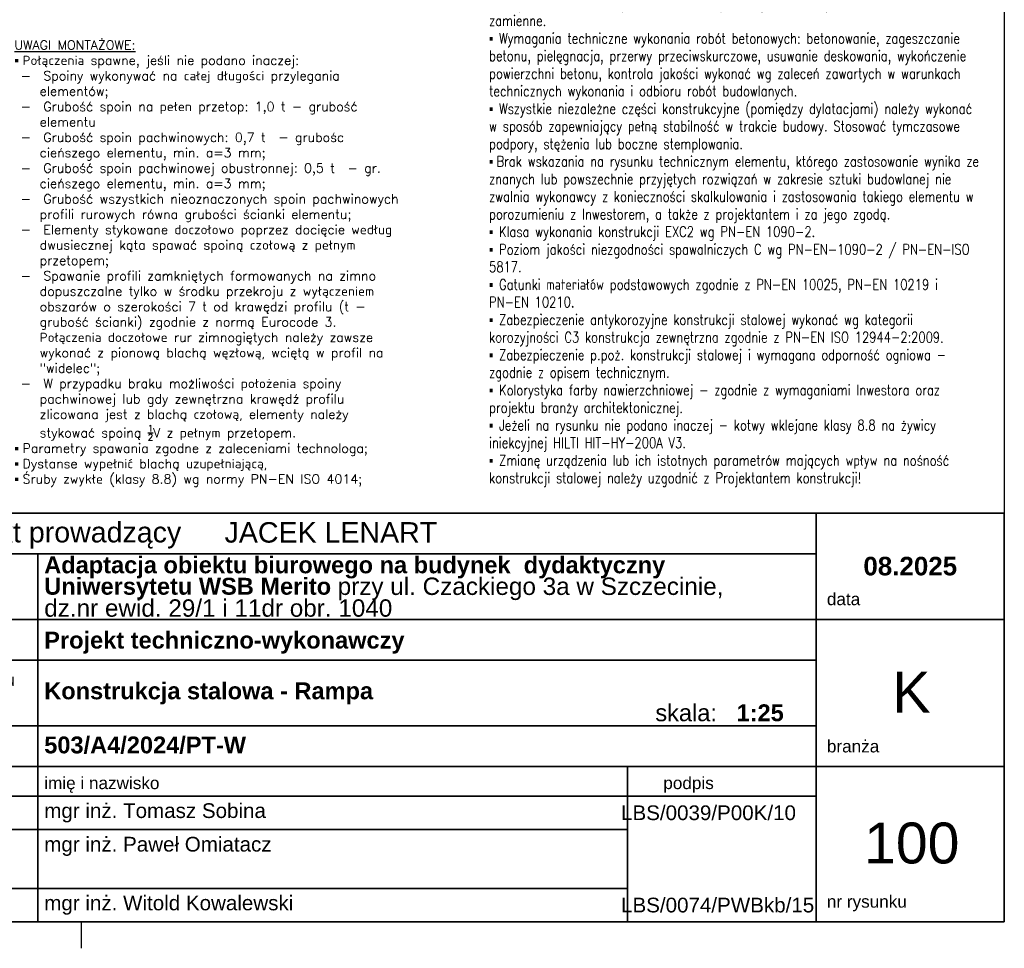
# Paper-space layout '450x700' of a CAD drawing. Header units: millimetres. Extents: x 0 to 420, y 0 to 695.
# Tile 15 of 86: x 228 to 415, y 0 to 176. Entities that reach past the tile are written whole.
import ezdxf

# ---------------------------------------------------------------- set-up
doc = ezdxf.new("R2010")
doc.units = ezdxf.units.MM
doc.layers.get('0').update_dxf_attribs({"linetype": 'CONTINUOUS'})
for name, color, linetype in [('e-cad_kontur', 2, 'CONTINUOUS'), ('e-cad_opisy', 7, 'CONTINUOUS'), ('e-cad_wymiary', 1, 'CONTINUOUS'), ('Tabelka', 172, 'CONTINUOUS')]:
    doc.layers.add(name, color=color, linetype=linetype)
doc.styles.add('e-cad_1', font='simplex.shx', dxfattribs={"width": 0.8})
doc.styles.add('ROMANS', font='romans')
doc.styles.add('STYL_AUTOMATYCZNY_1', font='arialbd.ttf')
doc.styles.add('STYL_AUTOMATYCZNY_2', font='arial.ttf')

# ---------------------------------------------------------------- blocks, each defined once
blk = doc.blocks.new('*U5')
at = {"color": 9}
blk.add_line((-175, 0), (-175, -5), dxfattribs=at)
at = {"color": 3}
blk.add_lwpolyline([(0, 690), (0, 0), (-415, 0), (-415, 690)], close=True, dxfattribs=at)

psp = doc.layouts.new('450x700')

# ---------------------------------------------------------------- linework, layer by layer
at = {"layer": 'e-cad_kontur', "color": 3, "linetype": 'Continuous', "lineweight": 35}
for p, q in [((127, 82.52), (415, 82.52)), ((139.41, 82.52), (410.72, 82.52)), ((379.34, 5), (379.34, 82.52)), ((415, 5), (415, 82.52)), ((204.53, 74.76), (379.34, 74.76)), ((231.78, 5), (231.78, 74.76)), ((204.53, 62.36), (415, 62.36)), ((204.53, 54.61), (379.34, 54.61)), ((204.53, 42.21), (379.34, 42.21)), ((204.53, 34.46), (415, 34.46)), ((343.54, 5), (343.54, 34.46)), ((343.54, 5), (343.54, 34.46)), ((204.53, 28.86), (379.34, 28.86)), ((231.78, 28.86), (344.05, 28.86)), ((231.78, 28.86), (343.54, 28.86)), ((231.78, 22.5), (343.54, 22.5)), ((204.53, 11.37), (343.54, 11.37)), ((231.78, 11.37), (343.54, 11.37)), ((127, 5), (415, 5)), ((231.78, 5), (344.05, 5)), ((262.05, 5), (352.1, 5))]:
    psp.add_line(p, q, dxfattribs=at)
psp.add_lwpolyline([(231.78, 22.5), (204.53, 22.5)], dxfattribs=at)

# ---------------------------------------------------------------- block references
at = {"layer": 'Tabelka'}
psp.add_blockref('*U5', (415, 5), dxfattribs=at)

# ---------------------------------------------------------------- texts
at = {"color": 7, "linetype": 'Continuous', "lineweight": 35}
for s, insert, char_height, attachment_point, style in [('\\A1;{\\fArial|b0|i0|c238|p34;architekt prowadzący}', (208.1, 78.31), 3.8758, 4, 'STYL_AUTOMATYCZNY_1'), ('\\A1;{\\fArial|b0|i0|c238|p34;JACEK LENART}', (267.17, 78.83), 3.8758, 4, 'STYL_AUTOMATYCZNY_1'), ('\\A1;{\\fArial|b0|i0|c238|p34;data}', (381.36, 66.2), 2.3255, 4, 'STYL_AUTOMATYCZNY_1'), ('\\A1;{\\fArial|b0|i0|c238|p34;K}', (397.39, 48.58), 7.7517, 5, 'STYL_AUTOMATYCZNY_1'), ('\\A1;{\\fArial|b0|i0|c238|p34;treść rysunku}', (208.1, 50.53), 2.3255, 4, 'STYL_AUTOMATYCZNY_1'), ('\\A1;{\\fArial|b1|i0|c238|p34;Konstrukcja stalowa - Rampa}', (232.98, 48.33), 3.2, 4, 'STYL_AUTOMATYCZNY_2'), ('\\A1;{\\fArial|b0|i0|c238|p34;skala:   }1:25', (348.84, 44.63), 3.2, 4, 'STYL_AUTOMATYCZNY_1'), ('\\A1;{\\fArial|b0|i0|c238|p34;branża}', (381.36, 38.29), 2.3255, 4, 'STYL_AUTOMATYCZNY_1'), ('\\A1;{\\fArial|b0|i0|c238|p34;imię i nazwisko}', (232.98, 30.99), 2.3255, 4, 'STYL_AUTOMATYCZNY_1'), ('\\A1;{\\fArial|b0|i0|c238|p34;podpis}', (350.35, 31), 2.3255, 4, 'STYL_AUTOMATYCZNY_1'), ('\\A1;{\\fArial|b0|i0|c238|p34;mgr inż. Tomasz Sobina}', (232.98, 25.68), 2.7906, 4, 'STYL_AUTOMATYCZNY_1'), ('\\A1;{\\fArial|b0|i0|c238|p34;LBS/0039/P00K/10}', (342.34, 25.68), 2.7906, 4, 'STYL_AUTOMATYCZNY_1'), ('\\A1;{\\fArial|b0|i0|c238|p34;100}', (397.46, 19.91), 7.7517, 5, 'STYL_AUTOMATYCZNY_1'), ('\\A1;{\\fArial|b0|i0|c238|p34;mgr inż. Paweł Omiatacz}', (232.98, 19.32), 2.7906, 4, 'STYL_AUTOMATYCZNY_1'), ('\\A1;{\\fArial|b0|i0|c238|p34;mgr inż. Witold Kowalewski}', (232.98, 8.18), 2.7906, 4, 'STYL_AUTOMATYCZNY_1'), ('\\A1;{\\fArial|b0|i0|c238|p34;LBS/0074/PWBkb/15}', (342.34, 8.18), 2.7906, 4, 'STYL_AUTOMATYCZNY_1'), ('\\A1;{\\fArial|b0|i0|c238|p34;nr rysunku}', (381.36, 8.52), 2.3255, 4, 'STYL_AUTOMATYCZNY_1')]:
    psp.add_mtext(s, dxfattribs=dict(at, insert=insert, char_height=char_height, attachment_point=attachment_point, style=style))
at = {"color": 7, "linetype": 'Continuous', "lineweight": 13, "insert": (232.98, 68.56), "char_height": 3.2, "width": 140.7988, "attachment_point": 4, "line_spacing_factor": 0.751632, "style": 'STYL_AUTOMATYCZNY_2'}
psp.add_mtext('\\A1;{\\fArial|b1|i0|c238|p34;Adaptacja obiektu biurowego na budynek  dydaktyczny Uniwersytetu WSB Merito} {\\H1.02941x;przy ul. Czackiego 3a w Szczecinie,\\Pdz.nr ewid. 29/1 i 11dr obr. 1040}', dxfattribs=at)
at = {"color": 7, "linetype": 'Continuous', "lineweight": 13, "style": 'STYL_AUTOMATYCZNY_2'}
for s, insert, char_height, attachment_point in [('\\A1;{\\fArial|b1|i0|c238|p34;08.2025}', (397.17, 72.44), 3.52, 5), ('\\A1;{\\fArial|b1|i0|c238|p34;Projekt techniczno-wykonawczy}', (232.98, 57.95), 3.2, 4), ('\\A1;{\\fArial|b1|i0|c238|p34;503/A4/2024/PT-W}', (232.98, 38.51), 3.2, 4)]:
    psp.add_mtext(s, dxfattribs=dict(at, insert=insert, char_height=char_height, attachment_point=attachment_point))
at = {"layer": 'e-cad_opisy', "ltscale": 4, "insert": (227.32, 87.52), "char_height": 1.75, "width": 85, "attachment_point": 7, "style": 'ROMANS'}
psp.add_mtext('{\\L\\C2;UWAGI MONTAŻOWE:\\P\\A1;\\fArial|b0|i0|c238|p34;\\l\\C1;▪ \\Fromans|c238;Połączenia spawne, jeśli nie podano inaczej:\\P -{\\W1.95238; }Spoiny wykonywać na całej długości przylegania \\P    elementów;\\P -{\\W1.95238; }Grubość spoin na pełen przetop: 1,0 t - grubość \\P    elementu\\P -{\\W1.95238; }Grubość spoin pachwinowych: 0,7 t  - grubośc \\P    cieńszego elementu, min. a=3 mm;\\P -{\\W1.95238; }Grubość spoin pachwinowej obustronnej: 0,5 t  - gr. \\P    cieńszego elementu, min. a=3 mm;\\P -{\\W1.95238; }Grubość wszystkich nieoznaczonych spoin pachwinowych \\P    profili rurowych równa grubości ścianki elementu;\\P -{\\W1.95238; }Elementy stykowane doczołowo poprzez docięcie według \\P    dwusiecznej kąta spawać spoiną czołową z\\~pełnym \\P    przetopem;\\P -{\\W1.95238; }Spawanie profili zamkniętych formowanych na zimno \\P    dopuszczalne tylko w środku przekroju z\\~wyłączeniem \\P    obszarów o\\~szerokości 7 t od krawędzi profilu (t - \\P    grubość ścianki) zgodnie z normą Eurocode 3. \\P    Połączenia doczołowe rur zimnogiętych należy zawsze \\P    wykonać z pionową blachą węzłową, wciętą w profil na \\P    "widelec";\\P -{\\W1.95238; }W przypadku braku możliwości położenia spoiny \\P    pachwinowej lub gdy zewnętrzna krawędź profilu \\P    zlicowana jest z blachą czołową, elementy należy \\P    stykować spoiną \\H0.7x;\\S1/2;\\H1.42857x;V z pełnym przetopem.  \\P\\fArial|b0|i0|c238|p34;▪ \\Fromans|c238;Parametry spawania zgodne z zaleceniami technologa;\\P\\fArial|b0|i0|c238|p34;▪ \\Fromans|c238;Dystanse wypełnić blachą uzupełniającą,\\P\\fArial|b0|i0|c238|p34;▪ \\Fromans|c238;Śruby zwykłe (klasy 8.8) wg normy PN-EN ISO 4014;}', dxfattribs=at)
at = {"layer": 'e-cad_wymiary', "lineweight": 0, "ltscale": 10, "insert": (317.32, 87.52), "char_height": 2, "width": 92.6784, "attachment_point": 7, "style": 'e-cad_1'}
psp.add_mtext('\\A1;{\\L\\C2;UWAGI:\\P\\fArial|b0|i0|c238|p34;\\l\\C1;▪\\Fsimplex|c238; Rysunki konstrukcyjne rozpatrywać wraz z opisem do projektu konstrukcji, projektami branżowymi. \\P\\fArial|b0|i0|c238|p34;▪\\Fsimplex|c238; Wszystkie wymiary sprawdzić na budowie. W przypadku rozbierzności wymiarowych pomiędzy rysunkami wykonawczymi, a naturą wykonawca dostosuje projekt do rzeczywistości, a w przypadkach wątpliwych uzgodni z Projektantem rozwiązania zamienne.\\P\\fArial|b0|i0|c238|p34;▪\\Fsimplex|c238; Wymagania techniczne wykonania robót betonowych: betonowanie, zageszczanie betonu, pielęgnacja, przerwy przeciwskurczowe, usuwanie deskowania, wykończenie powierzchni betonu, kontrola jakości wykonać wg zaleceń zawartych w warunkach technicznych wykonania i odbioru robót budowlanych. \\P\\fArial|b0|i0|c238|p34;▪\\Fsimplex|c238; Wszystkie niezależne części konstrukcyjne (pomiędzy dylatacjami) należy wykonać w sposób zapewniający pełną stabilność w trakcie budowy. Stosować tymczasowe podpory, stężenia lub boczne stemplowania.\\P\\fArial|b0|i0|c238|p34;▪ \\Fsimplex|c238;Brak wskazania na rysunku technicznym elementu, którego zastosowanie wynika ze znanych lub powszechnie przyjętych rozwiązań w zakresie sztuki budowlanej nie zwalnia wykonawcy z konieczności skalkulowania i zastosowania takiego elementu w porozumieniu z Inwestorem, a także z projektantem i za jego zgodą.\\P\\fArial|b0|i0|c238|p34;▪\\Fsimplex|c238; Klasa wykonania konstrukcji EXC2 wg PN-EN 1090-2.\\P\\fArial|b0|i0|c238|p34;▪\\Fsimplex|c238; Poziom jakości niezgodności spawalniczych C wg PN-EN-1090-2 / PN-EN-ISO 5817.\\P\\fArial|b0|i0|c238|p34;▪\\Fsimplex|c238; Gatunki materiałów podstawowych zgodnie z PN-EN 10025, PN-EN 10219 i PN-EN 10210. \\P\\fArial|b0|i0|c238|p34;▪\\Fsimplex|c238; Zabezpieczenie antykorozyjne konstrukcji stalowej wykonać wg kategorii korozyjności C3 konstrukcja zewnętrzna zgodnie z PN-EN ISO 12944-2:2009. \\P\\fArial|b0|i0|c238|p34;▪\\Fsimplex|c238; Zabezpieczenie p.poż. konstrukcji stalowej i wymagana odporność ogniowa - zgodnie z opisem technicznym.\\P\\fArial|b0|i0|c238|p34;▪\\Fsimplex|c238; Kolorystyka farby nawierzchniowej - zgodnie z wymaganiami Inwestora oraz projektu branży architektonicznej.\\P\\fArial|b0|i0|c238|p34;▪\\Fsimplex|c238; Jeżeli na rysunku nie podano inaczej - kotwy wklejane klasy 8.8 na żywicy iniekcyjnej HILTI HIT-HY-200A V3.\\P\\fArial|b0|i0|c238|p34;▪\\Fsimplex|c238; Zmianę urządzenia lub ich istotnych parametrów mających wpływ na nośność konstrukcji stalowej należy uzgodnić z Projektantem konstrukcji!}', dxfattribs=at)

doc.saveas('drawing.dxf')
